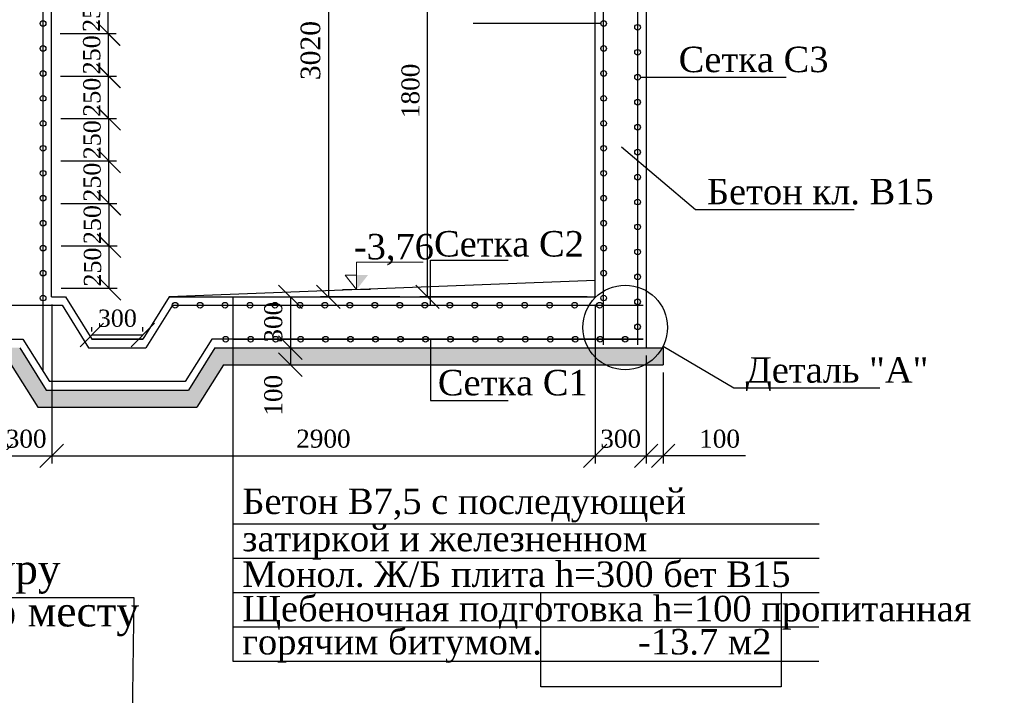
# Model space of a CAD drawing. Header units: millimetres. Extents: x 50241 to 145341, y 18912 to 39912.
# Tile 6 of 8: x 119968 to 127503, y 29220 to 34393. Entities that reach past the tile are written whole.
import ezdxf

# ---------------------------------------------------------------- set-up
doc = ezdxf.new("R2010")
doc.units = ezdxf.units.MM
doc.layers.add('Layer2', color=4, linetype='Continuous')
doc.styles.add('ISO', font='times.ttf')
doc.styles.add('TIME (Gotic)', font='times.ttf')
doc.dimstyles.new('SHUXA', dxfattribs={"dimscale": 0.6, "dimtxt": 300, "dimasz": 300, "dimexe": 100, "dimexo": 100, "dimgap": 100, "dimtad": 1, "dimdec": 0, "dimrnd": 10, "dimzin": 1, "dimtxsty": 'TIME (Gotic)', "dimblk": 'OBLIQUE', "dimcen": 300, "dimclrd": 5, "dimclre": 5, "dimclrt": 1, "dimadec": 0, "dimazin": 0, "dimtfac": 1, "dimtdec": 0, "dimtmove": 1, "dimatfit": 3, "dimfxl": 1, "dimarcsym": 0})

# ---------------------------------------------------------------- blocks, each defined once
blk = doc.blocks.new('_Oblique')
at = {"color": 0, "linetype": 'ByBlock', "lineweight": -2}
blk.add_line((-0.5, -0.5), (0.5, 0.5), dxfattribs=at)
blk = doc.blocks.new('*D55')
at = {"color": 5, "lineweight": -2, "transparency": 16777216}
for p, q in [((120519.9, 32006.1), (120519.9, 32038.6)), ((120909.9, 32006.1), (120909.9, 32038.6)), ((120519.9, 31978.6), (120909.9, 31978.6))]:
    blk.add_line(p, q, dxfattribs=at)
at = {"layer": 'Defpoints', "color": 0, "transparency": 16777216}
for p in [(120909.9, 31978.6), (120519.9, 31946.1), (120909.9, 31946.1)]:
    blk.add_point(p, dxfattribs=at)
at = {"color": 5, "lineweight": -2, "transparency": 16777216, "xscale": 180, "yscale": 180, "zscale": 180, "rotation": 180}
blk.add_blockref('_Oblique', (120519.9, 31978.6), dxfattribs=at)
at = {"color": 5, "lineweight": -2, "transparency": 16777216, "xscale": 180, "yscale": 180, "zscale": 180}
blk.add_blockref('_Oblique', (120909.9, 31978.6), dxfattribs=at)
at = {"color": 1, "lineweight": 25, "transparency": 16777216, "insert": (120714.9, 32105.8), "char_height": 132, "attachment_point": 5, "style": 'TIME (Gotic)'}
blk.add_mtext('300', dxfattribs=at)
blk = doc.blocks.new('*D25')
at = {"color": 5, "lineweight": -2, "transparency": 16777216}
for p, q in [((121790.4, 32271.1), (122099.6, 32271.1)), ((122039.6, 32271.1), (122039.6, 31881.1)), ((121860, 31881.1), (122099.6, 31881.1))]:
    blk.add_line(p, q, dxfattribs=at)
at = {"layer": 'Defpoints', "color": 0, "transparency": 16777216}
for p in [(121730.4, 32271.1), (121800, 31881.1), (122039.6, 31881.1)]:
    blk.add_point(p, dxfattribs=at)
at = {"color": 5, "lineweight": -2, "transparency": 16777216, "xscale": 180, "yscale": 180, "zscale": 180}
for p, rotation in [((122039.6, 32271.1), 90), ((122039.6, 31881.1), 270)]:
    blk.add_blockref('_Oblique', p, dxfattribs=dict(at, rotation=rotation))
at = {"color": 1, "lineweight": 25, "transparency": 16777216, "insert": (121909.4, 32076.1), "char_height": 138, "attachment_point": 5, "rotation": 90, "style": 'TIME (Gotic)'}
blk.add_mtext('300', dxfattribs=at)
blk = doc.blocks.new('*D26')
at = {"color": 5, "lineweight": -2, "transparency": 16777216}
for p, q in [((120212.6, 32211.1), (120212.6, 30993.2)), ((124371.8, 32211.1), (124371.8, 30993.2)), ((120212.6, 31053.2), (124371.8, 31053.2))]:
    blk.add_line(p, q, dxfattribs=at)
at = {"layer": 'Defpoints', "color": 0, "transparency": 16777216}
for p in [(120212.6, 32271.1), (124371.8, 32271.1), (124371.8, 31053.2)]:
    blk.add_point(p, dxfattribs=at)
at = {"color": 5, "lineweight": -2, "transparency": 16777216, "xscale": 180, "yscale": 180, "zscale": 180, "rotation": 180}
blk.add_blockref('_Oblique', (120212.6, 31053.2), dxfattribs=at)
at = {"color": 5, "lineweight": -2, "transparency": 16777216, "xscale": 180, "yscale": 180, "zscale": 180}
blk.add_blockref('_Oblique', (124371.8, 31053.2), dxfattribs=at)
at = {"color": 1, "lineweight": 25, "transparency": 16777216, "insert": (122292.2, 31183.6), "char_height": 138, "attachment_point": 5, "style": 'TIME (Gotic)'}
blk.add_mtext('2900', dxfattribs=at)
blk = doc.blocks.new('*D56')
at = {"color": 5, "lineweight": -2, "transparency": 16777216}
for p, q in [((119821.8, 31821.1), (119821.8, 30993.2)), ((120212.6, 31821.1), (120212.6, 30993.2)), ((119821.8, 31053.2), (120212.6, 31053.2))]:
    blk.add_line(p, q, dxfattribs=at)
at = {"layer": 'Defpoints', "color": 0, "transparency": 16777216}
for p in [(119821.8, 31881.1), (120212.6, 31881.1), (120212.6, 31053.2)]:
    blk.add_point(p, dxfattribs=at)
at = {"color": 5, "lineweight": -2, "transparency": 16777216, "xscale": 180, "yscale": 180, "zscale": 180, "rotation": 180}
blk.add_blockref('_Oblique', (119821.8, 31053.2), dxfattribs=at)
at = {"color": 5, "lineweight": -2, "transparency": 16777216, "xscale": 180, "yscale": 180, "zscale": 180}
blk.add_blockref('_Oblique', (120212.6, 31053.2), dxfattribs=at)
at = {"color": 1, "lineweight": 25, "transparency": 16777216, "insert": (120017.2, 31183.4), "char_height": 138, "attachment_point": 5, "style": 'TIME (Gotic)'}
blk.add_mtext('300', dxfattribs=at)
blk = doc.blocks.new('*D27')
at = {"color": 5, "lineweight": -2, "transparency": 16777216}
for p, q in [((124371.8, 31821.1), (124371.8, 30993.2)), ((124762.6, 31821.1), (124762.6, 30993.2)), ((124371.8, 31053.2), (124762.6, 31053.2))]:
    blk.add_line(p, q, dxfattribs=at)
at = {"layer": 'Defpoints', "color": 0, "transparency": 16777216}
for p in [(124371.8, 31881.1), (124762.6, 31881.1), (124762.6, 31053.2)]:
    blk.add_point(p, dxfattribs=at)
at = {"color": 5, "lineweight": -2, "transparency": 16777216, "xscale": 180, "yscale": 180, "zscale": 180, "rotation": 180}
blk.add_blockref('_Oblique', (124371.8, 31053.2), dxfattribs=at)
at = {"color": 5, "lineweight": -2, "transparency": 16777216, "xscale": 180, "yscale": 180, "zscale": 180}
blk.add_blockref('_Oblique', (124762.6, 31053.2), dxfattribs=at)
at = {"color": 1, "lineweight": 25, "transparency": 16777216, "insert": (124567.2, 31183.4), "char_height": 138, "attachment_point": 5, "style": 'TIME (Gotic)'}
blk.add_mtext('300', dxfattribs=at)
blk = doc.blocks.new('*D28')
at = {"color": 5, "lineweight": -2, "transparency": 16777216}
for p, q in [((121979.6, 31881.1), (121979.6, 31881.1)), ((122039.6, 31881.1), (122039.6, 31751.1)), ((121979.6, 31751.1), (121979.6, 31751.1))]:
    blk.add_line(p, q, dxfattribs=at)
at = {"layer": 'Defpoints', "color": 0, "transparency": 16777216}
for p in [(122039.6, 31881.1), (122039.6, 31751.1), (122039.6, 31751.1)]:
    blk.add_point(p, dxfattribs=at)
at = {"color": 5, "lineweight": -2, "transparency": 16777216, "xscale": 180, "yscale": 180, "zscale": 180}
for p, rotation in [((122039.6, 31881.1), 90), ((122039.6, 31751.1), 270)]:
    blk.add_blockref('_Oblique', p, dxfattribs=dict(at, rotation=rotation))
at = {"color": 1, "lineweight": 25, "transparency": 16777216, "insert": (121909.4, 31517.1), "char_height": 138, "attachment_point": 5, "rotation": 90, "style": 'TIME (Gotic)'}
blk.add_mtext('100', dxfattribs=at)
blk = doc.blocks.new('*D59')
at = {"color": 5, "lineweight": -2, "transparency": 16777216}
for p, q in [((122877.2, 36041.1), (122270.4, 36041.1)), ((122330.4, 36041.1), (122330.4, 32271.1)), ((122877.2, 32271.1), (122270.4, 32271.1))]:
    blk.add_line(p, q, dxfattribs=at)
at = {"layer": 'Defpoints', "color": 0, "transparency": 16777216}
for p in [(122937.2, 36041.1), (122330.4, 32271.1), (122937.2, 32271.1)]:
    blk.add_point(p, dxfattribs=at)
at = {"color": 5, "lineweight": -2, "transparency": 16777216, "xscale": 180, "yscale": 180, "zscale": 180}
for p, rotation in [((122330.4, 36041.1), 90), ((122330.4, 32271.1), 270)]:
    blk.add_blockref('_Oblique', p, dxfattribs=dict(at, rotation=rotation))
at = {"color": 1, "lineweight": 25, "transparency": 16777216, "insert": (122194.1, 34156.1), "char_height": 150, "attachment_point": 5, "rotation": 90, "style": 'TIME (Gotic)'}
blk.add_mtext('3020', dxfattribs=at)
blk = doc.blocks.new('*D30')
at = {"color": 5, "lineweight": -2, "transparency": 16777216}
for p, q in [((124762.6, 31691.1), (124762.6, 30993.2)), ((124892.6, 31691.1), (124892.6, 30993.2)), ((124762.6, 31053.2), (124892.6, 31053.2)), ((125521.4, 31053.2), (124892.6, 31053.2))]:
    blk.add_line(p, q, dxfattribs=at)
at = {"layer": 'Defpoints', "color": 0, "transparency": 16777216}
for p in [(124762.6, 31751.1), (124892.6, 31751.1), (124892.6, 31053.2)]:
    blk.add_point(p, dxfattribs=at)
at = {"color": 5, "lineweight": -2, "transparency": 16777216, "xscale": 180, "yscale": 180, "zscale": 180, "rotation": 180}
blk.add_blockref('_Oblique', (124762.6, 31053.2), dxfattribs=at)
at = {"color": 5, "lineweight": -2, "transparency": 16777216, "xscale": 180, "yscale": 180, "zscale": 180}
blk.add_blockref('_Oblique', (124892.6, 31053.2), dxfattribs=at)
at = {"color": 1, "lineweight": 25, "transparency": 16777216, "insert": (125324.2, 31183.4), "char_height": 138, "attachment_point": 5, "style": 'TIME (Gotic)'}
blk.add_mtext('100', dxfattribs=at)
blk = doc.blocks.new('*D36')
at = {"color": 5, "lineweight": -2, "transparency": 16777216}
for p, q in [((120278.3, 34611.1), (120705, 34611.1)), ((120645, 34286.1), (120645, 34611.1)), ((120278.3, 34286.1), (120705, 34286.1))]:
    blk.add_line(p, q, dxfattribs=at)
at = {"layer": 'Defpoints', "color": 0, "transparency": 16777216}
for p in [(120218.3, 34611.1), (120645, 34611.1), (120218.3, 34286.1)]:
    blk.add_point(p, dxfattribs=at)
at = {"color": 5, "lineweight": -2, "transparency": 16777216, "xscale": 180, "yscale": 180, "zscale": 180}
for p, rotation in [((120645, 34611.1), 90), ((120645, 34286.1), 270)]:
    blk.add_blockref('_Oblique', p, dxfattribs=dict(at, rotation=rotation))
at = {"color": 1, "lineweight": 25, "transparency": 16777216, "insert": (120517.8, 34448.6), "char_height": 132, "attachment_point": 5, "rotation": 90, "style": 'TIME (Gotic)'}
blk.add_mtext('250', dxfattribs=at)
blk = doc.blocks.new('*D37')
at = {"color": 5, "lineweight": -2, "transparency": 16777216}
for p, q in [((120279.9, 34286.1), (120706.6, 34286.1)), ((120646.6, 33961.1), (120646.6, 34286.1)), ((120279.9, 33961.1), (120706.6, 33961.1))]:
    blk.add_line(p, q, dxfattribs=at)
at = {"layer": 'Defpoints', "color": 0, "transparency": 16777216}
for p in [(120219.9, 34286.1), (120646.6, 34286.1), (120219.9, 33961.1)]:
    blk.add_point(p, dxfattribs=at)
at = {"color": 5, "lineweight": -2, "transparency": 16777216, "xscale": 180, "yscale": 180, "zscale": 180}
for p, rotation in [((120646.6, 34286.1), 90), ((120646.6, 33961.1), 270)]:
    blk.add_blockref('_Oblique', p, dxfattribs=dict(at, rotation=rotation))
at = {"color": 1, "lineweight": 25, "transparency": 16777216, "insert": (120519.5, 34123.6), "char_height": 132, "attachment_point": 5, "rotation": 90, "style": 'TIME (Gotic)'}
blk.add_mtext('250', dxfattribs=at)
blk = doc.blocks.new('*D38')
at = {"color": 5, "lineweight": -2, "transparency": 16777216}
for p, q in [((120281.5, 33961.1), (120708.2, 33961.1)), ((120648.2, 33636.1), (120648.2, 33961.1)), ((120281.5, 33636.1), (120708.2, 33636.1))]:
    blk.add_line(p, q, dxfattribs=at)
at = {"layer": 'Defpoints', "color": 0, "transparency": 16777216}
for p in [(120221.5, 33961.1), (120648.2, 33961.1), (120221.5, 33636.1)]:
    blk.add_point(p, dxfattribs=at)
at = {"color": 5, "lineweight": -2, "transparency": 16777216, "xscale": 180, "yscale": 180, "zscale": 180}
for p, rotation in [((120648.2, 33961.1), 90), ((120648.2, 33636.1), 270)]:
    blk.add_blockref('_Oblique', p, dxfattribs=dict(at, rotation=rotation))
at = {"color": 1, "lineweight": 25, "transparency": 16777216, "insert": (120521.1, 33798.6), "char_height": 132, "attachment_point": 5, "rotation": 90, "style": 'TIME (Gotic)'}
blk.add_mtext('250', dxfattribs=at)
blk = doc.blocks.new('*D39')
at = {"color": 5, "lineweight": -2, "transparency": 16777216}
for p, q in [((120283.1, 33636.1), (120709.8, 33636.1)), ((120649.8, 33311.1), (120649.8, 33636.1)), ((120283.1, 33311.1), (120709.8, 33311.1))]:
    blk.add_line(p, q, dxfattribs=at)
at = {"layer": 'Defpoints', "color": 0, "transparency": 16777216}
for p in [(120223.1, 33636.1), (120649.8, 33636.1), (120223.1, 33311.1)]:
    blk.add_point(p, dxfattribs=at)
at = {"color": 5, "lineweight": -2, "transparency": 16777216, "xscale": 180, "yscale": 180, "zscale": 180}
for p, rotation in [((120649.8, 33636.1), 90), ((120649.8, 33311.1), 270)]:
    blk.add_blockref('_Oblique', p, dxfattribs=dict(at, rotation=rotation))
at = {"color": 1, "lineweight": 25, "transparency": 16777216, "insert": (120522.7, 33473.6), "char_height": 132, "attachment_point": 5, "rotation": 90, "style": 'TIME (Gotic)'}
blk.add_mtext('250', dxfattribs=at)
blk = doc.blocks.new('*D40')
at = {"color": 5, "lineweight": -2, "transparency": 16777216}
for p, q in [((120283.1, 33311.1), (120709.8, 33311.1)), ((120649.8, 32986.1), (120649.8, 33311.1)), ((120283.1, 32986.1), (120709.8, 32986.1))]:
    blk.add_line(p, q, dxfattribs=at)
at = {"layer": 'Defpoints', "color": 0, "transparency": 16777216}
for p in [(120223.1, 33311.1), (120649.8, 33311.1), (120223.1, 32986.1)]:
    blk.add_point(p, dxfattribs=at)
at = {"color": 5, "lineweight": -2, "transparency": 16777216, "xscale": 180, "yscale": 180, "zscale": 180}
for p, rotation in [((120649.8, 33311.1), 90), ((120649.8, 32986.1), 270)]:
    blk.add_blockref('_Oblique', p, dxfattribs=dict(at, rotation=rotation))
at = {"color": 1, "lineweight": 25, "transparency": 16777216, "insert": (120522.7, 33148.6), "char_height": 132, "attachment_point": 5, "rotation": 90, "style": 'TIME (Gotic)'}
blk.add_mtext('250', dxfattribs=at)
blk = doc.blocks.new('*D41')
at = {"color": 5, "lineweight": -2, "transparency": 16777216}
for p, q in [((120284.8, 32986.1), (120711.5, 32986.1)), ((120651.5, 32661.1), (120651.5, 32986.1)), ((120284.8, 32661.1), (120711.5, 32661.1))]:
    blk.add_line(p, q, dxfattribs=at)
at = {"layer": 'Defpoints', "color": 0, "transparency": 16777216}
for p in [(120224.8, 32986.1), (120651.5, 32986.1), (120224.8, 32661.1)]:
    blk.add_point(p, dxfattribs=at)
at = {"color": 5, "lineweight": -2, "transparency": 16777216, "xscale": 180, "yscale": 180, "zscale": 180}
for p, rotation in [((120651.5, 32986.1), 90), ((120651.5, 32661.1), 270)]:
    blk.add_blockref('_Oblique', p, dxfattribs=dict(at, rotation=rotation))
at = {"color": 1, "lineweight": 25, "transparency": 16777216, "insert": (120524.3, 32823.6), "char_height": 132, "attachment_point": 5, "rotation": 90, "style": 'TIME (Gotic)'}
blk.add_mtext('250', dxfattribs=at)
blk = doc.blocks.new('*D42')
at = {"color": 5, "lineweight": -2, "transparency": 16777216}
for p, q in [((120286.4, 32661.1), (120713.1, 32661.1)), ((120653.1, 32336.1), (120653.1, 32661.1)), ((120286.4, 32336.1), (120713.1, 32336.1))]:
    blk.add_line(p, q, dxfattribs=at)
at = {"layer": 'Defpoints', "color": 0, "transparency": 16777216}
for p in [(120226.4, 32661.1), (120653.1, 32661.1), (120226.4, 32336.1)]:
    blk.add_point(p, dxfattribs=at)
at = {"color": 5, "lineweight": -2, "transparency": 16777216, "xscale": 180, "yscale": 180, "zscale": 180}
for p, rotation in [((120653.1, 32661.1), 90), ((120653.1, 32336.1), 270)]:
    blk.add_blockref('_Oblique', p, dxfattribs=dict(at, rotation=rotation))
at = {"color": 1, "lineweight": 25, "transparency": 16777216, "insert": (120526, 32498.6), "char_height": 132, "attachment_point": 5, "rotation": 90, "style": 'TIME (Gotic)'}
blk.add_mtext('250', dxfattribs=at)
blk = doc.blocks.new('*D69')
at = {"color": 5, "lineweight": -2, "transparency": 16777216}
for p, q in [((124116.8, 35423.6), (123029.4, 35423.6)), ((123089.4, 32271.1), (123089.4, 35423.6)), ((124311.8, 32271.1), (123029.4, 32271.1))]:
    blk.add_line(p, q, dxfattribs=at)
at = {"layer": 'Defpoints', "color": 0, "transparency": 16777216}
for p in [(123089.4, 35423.6), (124176.8, 35423.6), (124371.8, 32271.1)]:
    blk.add_point(p, dxfattribs=at)
at = {"color": 5, "lineweight": -2, "transparency": 16777216, "xscale": 180, "yscale": 180, "zscale": 180}
for p, rotation in [((123089.4, 35423.6), 90), ((123089.4, 32271.1), 270)]:
    blk.add_blockref('_Oblique', p, dxfattribs=dict(at, rotation=rotation))
at = {"color": 1, "lineweight": 25, "transparency": 16777216, "insert": (122959.2, 33847.4), "char_height": 138, "attachment_point": 5, "rotation": 90, "style": 'TIME (Gotic)'}
blk.add_mtext('1800', dxfattribs=at)

msp = doc.modelspace()

# ---------------------------------------------------------------- hatches: boundary and pattern name
at = {"ltscale": 1000}
h = msp.add_hatch(dxfattribs=at)
h.set_pattern_fill('AR-SAND', color=256, style=0)
h.set_pattern_definition([(37.5, (2251465.094, 13689196.637), (-1.6000313, 48.94132373), [0, -38.608, 0, -43.18, 0, -41.275]), (7.5, (2251465.094, 13689196.637), (44.9523283, 71.68251006), [0, -20.828, 0, -34.798, 0, -13.335]), (327.5, (2251433.85, 13689196.637), (79.09923702, 0.14371847), [0, -12.7, 0, -45.72, 0, -59.69]), (317.5, (2251433.85, 13689196.637), (76.35564525, 22.29293233), [0, -6.35, 0, -29.972, 0, -34.29])])
h.paths.add_polyline_path([(121527.109, 31751.106), (124891.75, 31751.106), (124891.75, 31881.106), (124761.75, 31881.106), (121462.109, 31881.106), (121259.395, 31556.106), (120170.481, 31556.106), (119967.767, 31881.106), (119821.75, 31881.106), (119691.75, 31881.106), (119691.75, 31751.106), (119902.767, 31751.106), (120105.481, 31426.106), (121324.395, 31426.106)])
at = {"layer": 'Layer2', "lineweight": 13, "ltscale": 80}
msp.add_hatch(color=0, dxfattribs=at).paths.add_polyline_path([(122633.66, 32437.394), (122546.2, 32437.394), (122546.2, 32325.719)])

# ---------------------------------------------------------------- linework, layer by layer
at = {"color": 1, "lineweight": 30, "ltscale": 1000}
for p, q in [((120146.75, 31698.363), (120146.75, 37003.106)), ((124436.75, 31902.968), (124436.75, 35066.106)), ((124696.75, 35066.106), (124696.75, 31902.968)), ((119843.612, 32206.106), (120292.767, 32206.106)), ((120292.767, 32206.106), (120495.481, 31881.106)), ((121137.109, 32206.106), (120934.395, 31881.106)), ((121135.705, 32206.106), (124739.889, 32206.106)), ((119886.75, 31946.106), (119992.224, 31946.106)), ((119992.224, 31946.106), (120194.938, 31621.106)), ((120495.481, 31881.106), (120934.395, 31881.106)), ((121437.652, 31946.106), (121234.938, 31621.106)), ((124739.889, 31946.106), (121437.652, 31946.106)), ((121599.285, 31946.106), (124739.889, 31946.106)), ((121234.938, 31621.106), (120194.938, 31621.106))]:
    msp.add_line(p, q, dxfattribs=at)
at = {"ltscale": 1000}
for p, q in [((120211.75, 32271.106), (120211.75, 37003.106)), ((124371.75, 32271.106), (124371.75, 35326.106)), ((124761.75, 35326.106), (124761.75, 31881.106)), ((124371.75, 32395.265), (121112.652, 32271.106)), ((120211.75, 32271.106), (120317.224, 32271.106)), ((120317.224, 32271.106), (120519.938, 31946.106)), ((121112.652, 32271.106), (120909.938, 31946.106)), ((121112.652, 32271.106), (124371.75, 32271.106)), ((119967.767, 31881.106), (120170.481, 31556.106)), ((120519.938, 31946.106), (120909.938, 31946.106)), ((120909.938, 31946.106), (120519.938, 31946.106)), ((121462.109, 31881.106), (121259.395, 31556.106)), ((121462.109, 31881.106), (124761.75, 31881.106)), ((124761.75, 31881.106), (124891.75, 31881.106)), ((124891.75, 31881.106), (124891.75, 31751.106)), ((119902.767, 31751.106), (120105.481, 31426.106)), ((121527.109, 31751.106), (121324.395, 31426.106)), ((121527.109, 31751.106), (124891.75, 31751.106)), ((120170.481, 31556.106), (121259.395, 31556.106)), ((120105.481, 31426.106), (121324.395, 31426.106)), ((120843.396, 29964.683), (117899.19, 29964.683)), ((120781.184, 25751.967), (120843.396, 29964.683))]:
    msp.add_line(p, q, dxfattribs=at)
at = {"color": 5, "lineweight": 25}
for p, q in [((124415.181, 34363.21), (123438.334, 34363.21)), ((124718.319, 33951.878), (125834.644, 33951.878)), ((124572.829, 33417.975), (125139.171, 32939.939)), ((125139.171, 32939.939), (126353.65, 32939.939)), ((123111.93, 32206.106), (123111.93, 32551.812)), ((123111.93, 32551.812), (123707.279, 32551.812)), ((123111.93, 31946.106), (123111.93, 31477.187)), ((124891.75, 31892.054), (125434.434, 31574.058)), ((125434.434, 31574.058), (126551.156, 31574.058)), ((123111.93, 31477.187), (123707.279, 31477.187))]:
    msp.add_line(p, q, dxfattribs=at)
at = {"color": 5, "ltscale": 1000}
for points in [[(121599.942, 32271.106), (121599.942, 29481.699), (126084.375, 29481.699)], [(121599.942, 30532.982), (126086, 30532.982)], [(121599.942, 30270.161), (126085.187, 30270.161)], [(121599.942, 30007.34), (126086, 30007.34)], [(121599.942, 29744.52), (126084.375, 29744.52)]]:
    msp.add_lwpolyline(points, dxfattribs=at)
at = {"color": 1, "lineweight": 30, "ltscale": 1000}
for centre in [(120146.75, 34363.21), (124436.75, 34363.21), (124696.75, 34334.071), (120146.75, 34172.114), (124436.75, 34172.114), (124696.75, 34142.974), (120146.75, 33981.017), (124436.75, 33981.017), (124696.75, 33951.878), (120146.75, 33789.92), (124436.75, 33789.92), (124696.75, 33760.781), (120146.75, 33598.824), (124436.75, 33598.824), (124696.75, 33569.685), (120146.75, 33407.727), (124436.75, 33407.727), (124696.75, 33378.588), (120146.75, 33216.63), (124436.75, 33216.63), (124696.75, 33187.491), (120146.75, 33025.534), (124436.75, 33025.534), (124696.75, 32996.395), (120146.75, 32834.437), (124436.75, 32834.437), (124696.75, 32805.298), (120146.75, 32643.34), (124436.75, 32643.34), (124696.75, 32614.201), (120146.75, 32452.244), (124436.75, 32452.244), (124696.75, 32423.105), (120146.75, 32261.147), (124436.75, 32261.147), (124696.75, 32232.008), (121157.274, 32206.106), (121348.371, 32206.106), (121539.468, 32206.106), (121730.564, 32206.106), (121921.661, 32206.106), (122112.757, 32206.106), (122303.854, 32206.106), (122494.951, 32206.106), (122686.047, 32206.106), (122877.144, 32206.106), (123068.241, 32206.106), (123259.337, 32206.106), (123450.434, 32206.106), (123641.531, 32206.106), (123832.627, 32206.106), (124023.724, 32206.106), (124214.821, 32206.106), (124405.917, 32206.106), (124696.75, 32040.911), (121544.399, 31946.106), (121735.496, 31946.106), (121926.592, 31946.106), (122117.689, 31946.106), (122308.786, 31946.106), (122499.882, 31946.106), (122690.979, 31946.106), (122882.076, 31946.106), (123073.172, 31946.106), (123264.269, 31946.106), (123455.365, 31946.106), (123646.462, 31946.106), (123837.559, 31946.106), (124028.655, 31946.106), (124410.849, 31946.106), (124601.945, 31946.106)]:
    msp.add_circle(centre, 21.569, dxfattribs=at)
at = {"color": 1, "lineweight": 25}
msp.add_circle((124601.945, 32036.253), 323.697, dxfattribs=at)
at = {"ltscale": 1000}
msp.add_circle((124219.752, 31946.106), 21.569, dxfattribs=at)
at = {"layer": 'Defpoints', "color": 3, "lineweight": 30, "ltscale": 0.6}
msp.add_lwpolyline([(123955.414, 30007.34), (125796.698, 30007.34), (125796.698, 29285.289), (123955.414, 29285.289)], close=True, dxfattribs=at)
at = {"layer": 'Layer2', "color": 0, "lineweight": 13, "ltscale": 80}
for p, q in [((123055.967, 32537.155), (122546.2, 32537.155)), ((122546.2, 32537.155), (122546.2, 32325.719)), ((122546.2, 32537.155), (122546.2, 32325.719)), ((122458.739, 32437.394), (122546.2, 32437.394)), ((122546.2, 32325.719), (122458.739, 32437.394)), ((122546.2, 32325.719), (122458.739, 32437.394)), ((122439.023, 32325.719), (122653.376, 32325.719))]:
    msp.add_line(p, q, dxfattribs=at)

# ---------------------------------------------------------------- texts
at = {"color": 5, "lineweight": 25, "style": 'ISO'}
for s, height, p in [('Сетка С3', 195, (125011.148, 33990.819)), ('Бетон кл. В15', 195, (125227.67, 32978.881)), ('Сетка С2', 195, (123139.073, 32579.293)), ('Деталь "А"', 195, (125522.934, 31612.999)), ('Сетка С1', 195, (123168.193, 31516.128)), ('Бетон В7,5 с последующей ', 195, (121672.07, 30607.519)), ('затиркой и железненном', 195, (121671.258, 30322.337)), ('Арматуру ', 230, (118808.987, 30071.915)), ('Монол. Ж/Б плита h=300 бет В15', 195, (121672.07, 30049.496)), ('Щебеночная подготовка h=100 пропитанная', 195, (121670.445, 29786.234)), ('выгрезать по месту', 230, (118025.585, 29747.009)), ('горячим битумом.          -13.7 м2', 195, (121670.445, 29532.449))]:
    msp.add_text(s, height=height, dxfattribs=at).set_placement(p)
at = {"color": 1, "lineweight": 25, "style": 'ISO'}
msp.add_text('-3,76', height=195, dxfattribs=at).set_placement((122524.775, 32557.354))

# ---------------------------------------------------------------- dimensions: what is measured, and where the dimension line sits
at = {"lineweight": 25}
for base, p1, p2, text, override, picture, middle in [((122330.375, 32271.106), (122937.201, 36041.106), (122937.201, 32271.106), '3020', {"dimtxt": 250}, '*D59', (122194.078, 34156.106)), ((123089.389, 35423.606), (124371.75, 32271.106), (124176.75, 35423.606), '1800', {"dimtxt": 230}, '*D69', (122959.195, 33847.356))]:
    dim = msp.add_linear_dim(base=base, p1=p1, p2=p2, angle=90, text=text, dimstyle='SHUXA', override=override, dxfattribs=at)
    dim.commit()
    dim.dimension.update_dxf_attribs({"geometry": picture, "text_midpoint": middle})
for base, p1, p2, text, override, picture, middle in [((120644.974, 34611.106), (120218.25, 34286.106), (120218.25, 34611.106), '250', {"dimtxt": 220}, '*D36', (120644.974, 34448.606)), ((120646.599, 34286.106), (120219.875, 33961.106), (120219.875, 34286.106), '250', {"dimtxt": 220}, '*D37', (120646.599, 34123.606)), ((120648.224, 33961.106), (120221.5, 33636.106), (120221.5, 33961.106), '250', {"dimtxt": 220}, '*D38', (120648.224, 33798.606)), ((120649.849, 33636.106), (120223.125, 33311.106), (120223.125, 33636.106), '250', {"dimtxt": 220}, '*D39', (120649.849, 33473.606)), ((120649.849, 33311.106), (120223.125, 32986.106), (120223.125, 33311.106), '250', {"dimtxt": 220}, '*D40', (120649.849, 33148.606)), ((120651.474, 32986.106), (120224.75, 32661.106), (120224.75, 32986.106), '250', {"dimtxt": 220}, '*D41', (120651.474, 32823.606)), ((120653.099, 32661.106), (120226.375, 32336.106), (120226.375, 32661.106), '250', {"dimtxt": 220}, '*D42', (120653.099, 32498.606)), ((122039.568, 31881.106), (121730.434, 32271.106), (121799.995, 31881.106), '300', {"dimtxt": 230}, '*D25', (122039.568, 32076.106)), ((122039.568, 31751.106), (122039.568, 31881.106), (122039.568, 31751.106), '100', {"dimtxt": 230}, '*D28', (122039.568, 31517.106))]:
    dim = msp.add_linear_dim(base=base, p1=p1, p2=p2, angle=90, text=text, dimstyle='SHUXA', override=override, dxfattribs=at)
    dim.commit()
    dim.dimension.update_dxf_attribs({"geometry": picture, "text_midpoint": middle, "dimtype": 160})
dim = msp.add_linear_dim(base=(124371.75, 31053.178), p1=(120212.563, 32271.106), p2=(124371.75, 32271.106), text='2900', dimstyle='SHUXA', override={"dimtxt": 230}, dxfattribs=at)
dim.commit()
dim.dimension.update_dxf_attribs({"geometry": '*D26', "text_midpoint": (122292.156, 31183.571)})
for base, p1, p2, text, override, picture, middle in [((120909.938, 31978.622), (120519.938, 31946.106), (120909.938, 31946.106), '300', {"dimtxt": 220}, '*D55', (120714.938, 31978.622)), ((120212.563, 31053.178), (119821.75, 31881.106), (120212.563, 31881.106), '300', {"dimtxt": 230}, '*D56', (120017.156, 31053.178)), ((124762.563, 31053.178), (124371.75, 31881.106), (124762.563, 31881.106), '300', {"dimtxt": 230}, '*D27', (124567.156, 31053.178)), ((124892.563, 31053.178), (124762.563, 31751.106), (124892.563, 31751.106), '100', {"dimtxt": 230}, '*D30', (125324.166, 31030.306))]:
    dim = msp.add_linear_dim(base=base, p1=p1, p2=p2, text=text, dimstyle='SHUXA', override=override, dxfattribs=at)
    dim.commit()
    dim.dimension.update_dxf_attribs({"geometry": picture, "text_midpoint": middle, "dimtype": 160})

doc.saveas('drawing.dxf')
